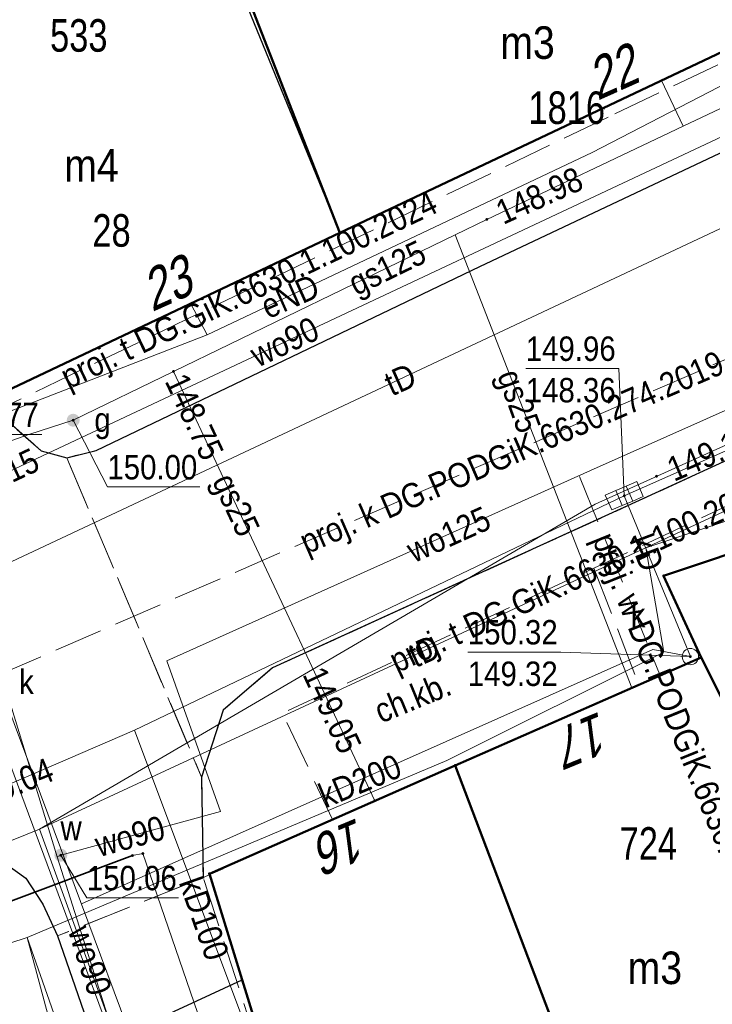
# Model space of a CAD drawing. Header units: metres. Extents: x 5552311 to 5555313, y 5709371 to 5712599.
# Tile 29 of 71: x 5554557 to 5554578, y 5710554 to 5710584. Entities that reach past the tile are written whole.
import ezdxf
from ezdxf.enums import TextEntityAlignment as Align

# ---------------------------------------------------------------- set-up
doc = ezdxf.new("R2010")
doc.units = ezdxf.units.M
doc.header["$MEASUREMENT"] = 0
doc.linetypes.add('1.0_0.5', pattern=[1.5, 1, -0.5])
doc.linetypes.add('1.5_0.5', pattern=[2, 1.5, -0.5])
doc.layers.get('0').update_dxf_attribs({"color": 2, "linetype": 'CONTINUOUS', "lineweight": 5})
for name, color, linetype in [('203-punkt graniczny', 7, 'CONTINUOUS'), ('211-numer działki ewidencyjnej', 7, 'CONTINUOUS'), ('218-kontur użytku gruntowego', 60, 'CONTINUOUS'), ('219-działka ewidencyjna', 7, 'CONTINUOUS'), ('238-Punkt adresowy budynku', 7, 'CONTINUOUS'), ('312-budynek ewidencyjny', 7, 'CONTINUOUS'), ('312-oznaczenie budynku ewidencyjnego', 7, 'CONTINUOUS'), ('312-oznaczenie budynku ewidencyjnego-Atr117', 7, 'CONTINUOUS'), ('chodnik', 7, 'CONTINUOUS'), ('chodnik-Atr17', 7, 'CONTINUOUS'), ('jezdnia', 7, 'CONTINUOUS'), ('kratka ściekowa', 7, 'CONTINUOUS'), ('krawężnik', 7, 'CONTINUOUS'), ('obudowa ochronna przewodu', 7, 'CONTINUOUS'), ('przewód elektroenergetyczny podziemny', 7, 'CONTINUOUS'), ('przewód elektroenergetyczny podziemny-Atr1', 7, 'CONTINUOUS'), ('przewód gazowy', 7, 'CONTINUOUS'), ('przewód gazowy-Atr1', 7, 'CONTINUOUS'), ('przewód kanalizacyjny', 7, 'CONTINUOUS'), ('przewód kanalizacyjny - ob. projektowany', 7, 'CONTINUOUS'), ('przewód kanalizacyjny - ob. projektowany-Atr1', 7, 'CONTINUOUS'), ('przewód kanalizacyjny-Atr1', 7, 'CONTINUOUS'), ('przewód telekomunikacyjny podziemny', 7, 'CONTINUOUS'), ('przewód telekomunikacyjny podziemny - ob. projektowany', 7, 'CONTINUOUS'), ('przewód telekomunikacyjny podziemny - ob. projektowany-Atr1', 7, 'CONTINUOUS'), ('przewód telekomunikacyjny podziemny-Atr1', 7, 'CONTINUOUS'), ('przewód wodociągowy', 7, 'CONTINUOUS'), ('przewód wodociągowy - ob. projektowany', 7, 'CONTINUOUS'), ('przewód wodociągowy - ob. projektowany-Atr1', 7, 'CONTINUOUS'), ('przewód wodociągowy-Atr1', 7, 'CONTINUOUS'), ('rzedna', 7, 'CONTINUOUS'), ('rzedna-Atr2', 7, 'CONTINUOUS'), ('rzedna-Atr3', 7, 'CONTINUOUS'), ('studnia kanalizacyjna - ob. projektowany-Atr17', 7, 'CONTINUOUS'), ('właz do komory lub kanału - okrągły', 7, 'CONTINUOUS'), ('właz do komory lub kanału - okrągły-Atr17', 7, 'CONTINUOUS'), ('zasuwa lub zawór', 7, 'CONTINUOUS'), ('zasuwa lub zawór-Atr17', 7, 'CONTINUOUS')]:
    doc.layers.add(name, color=color, linetype=linetype)
doc.styles.get("Standard").update_dxf_attribs({"font": 'Working1250', "width": 0.75})

# ---------------------------------------------------------------- blocks, each defined once
blk = doc.blocks.new('203')
at = {"linetype": 'Continuous', "lineweight": 0}
h = blk.add_hatch(color=94, dxfattribs=at)
edge = h.paths.add_edge_path()
edge.add_arc((0, 0), 0.045, 0, 360)
blk = doc.blocks.new('PW01')
at = {"linetype": 'Continuous', "lineweight": 13}
h = blk.add_hatch(color=0, dxfattribs=at)
edge = h.paths.add_edge_path()
edge.add_arc((0, 0), 0.045, 0, 360)
blk = doc.blocks.new('US22')
at = {"color": 0, "linetype": 'Continuous', "lineweight": 13}
blk.add_circle((0, 0), 0.25, dxfattribs=at)
blk = doc.blocks.new('US05')
at = {"color": 0, "linetype": 'Continuous', "lineweight": 13}
for p, q in [((-0.525, -0.25), (-0.525, 0.25)), ((-0.525, 0.25), (-0.175, 0.25)), ((-0.175, -0.25), (-0.175, 0.25)), ((-0.175, 0.25), (0.175, 0.25)), ((0.175, -0.25), (0.175, 0.25)), ((0.175, 0.25), (0.525, 0.25)), ((0.525, -0.25), (0.525, 0.25)), ((-0.525, -0.25), (-0.175, -0.25)), ((-0.175, -0.25), (0.175, -0.25)), ((0.175, -0.25), (0.525, -0.25))]:
    blk.add_line(p, q, dxfattribs=at)
blk = doc.blocks.new('US25')
at = {"linetype": 'Continuous', "lineweight": 0}
h = blk.add_hatch(color=0, dxfattribs=at)
edge = h.paths.add_edge_path()
edge.add_arc((0, 0), 0.2, 0, 360)

msp = doc.modelspace()

# ---------------------------------------------------------------- linework, layer by layer
at = {"layer": '218-kontur użytku gruntowego', "linetype": 'Continuous', "lineweight": 9, "flags": 128}
for points in [[(5554566.39, 5710577.24), (5554561.84, 5710588.36)], [(5554561.84, 5710588.36), (5554566.39, 5710577.24)], [(5554566.39, 5710577.24), (5554582.58, 5710584.92)], [(5554582.58, 5710584.92), (5554566.39, 5710577.24)], [(5554555.92, 5710572.27), (5554566.39, 5710577.24)], [(5554566.39, 5710577.24), (5554555.92, 5710572.27)], [(5554590.07, 5710571.3), (5554576.33, 5710566.7)], [(5554576.33, 5710566.7), (5554590.07, 5710571.3)], [(5554576.33, 5710566.7), (5554577.48, 5710564.19)], [(5554577.48, 5710564.19), (5554576.33, 5710566.7)], [(5554577.48, 5710564.19), (5554569.93, 5710560.88)], [(5554569.93, 5710560.88), (5554577.48, 5710564.19)], [(5554569.93, 5710560.88), (5554562.38, 5710557.55)], [(5554562.38, 5710557.55), (5554569.93, 5710560.88)], [(5554562.38, 5710557.55), (5554563.38, 5710554.28)], [(5554563.38, 5710554.28), (5554562.38, 5710557.55)], [(5554563.38, 5710554.28), (5554566.7, 5710543.53)], [(5554566.7, 5710543.53), (5554563.38, 5710554.28)]]:
    msp.add_lwpolyline(points, dxfattribs=at)
at = {"layer": '219-działka ewidencyjna', "color": 94, "linetype": 'Continuous', "lineweight": 30, "flags": 128}
for points in [[(5554561.84, 5710588.36), (5554566.39, 5710577.24)], [(5554582.58, 5710584.92), (5554566.39, 5710577.24)], [(5554566.39, 5710577.24), (5554555.92, 5710572.27)], [(5554590.07, 5710571.3), (5554576.33, 5710566.7)], [(5554576.33, 5710566.7), (5554577.48, 5710564.19)], [(5554577.48, 5710564.19), (5554569.93, 5710560.88)], [(5554577.48, 5710564.19), (5554581.29, 5710556.61)], [(5554569.93, 5710560.88), (5554562.38, 5710557.55)], [(5554569.93, 5710560.88), (5554575.14, 5710547.14)], [(5554562.38, 5710557.55), (5554563.38, 5710554.28)], [(5554563.38, 5710554.28), (5554556.72, 5710551.2)], [(5554563.38, 5710554.28), (5554566.7, 5710543.53)]]:
    msp.add_lwpolyline(points, dxfattribs=at)
at = {"layer": '312-budynek ewidencyjny', "color": 8, "linetype": 'Continuous', "lineweight": 50, "flags": 128}
for points in [[(5554582.58, 5710584.92), (5554566.39, 5710577.24)], [(5554563.64, 5710584.26), (5554566.39, 5710577.24)], [(5554566.39, 5710577.24), (5554563.64, 5710584.26)], [(5554566.39, 5710577.24), (5554555.92, 5710572.27)], [(5554576.33, 5710566.7), (5554590.07, 5710571.3)], [(5554577.48, 5710564.19), (5554576.33, 5710566.7)], [(5554569.93, 5710560.88), (5554577.48, 5710564.19)], [(5554581.29, 5710556.61), (5554577.48, 5710564.19)], [(5554577.48, 5710564.19), (5554581.29, 5710556.61)], [(5554562.38, 5710557.55), (5554569.93, 5710560.88)], [(5554569.93, 5710560.88), (5554575.14, 5710547.14)], [(5554575.14, 5710547.14), (5554569.93, 5710560.88)], [(5554566.7, 5710543.53), (5554562.38, 5710557.55)]]:
    msp.add_lwpolyline(points, dxfattribs=at)
at = {"layer": 'chodnik', "color": 8, "linetype": '1.0_0.5', "lineweight": 18, "flags": 128}
for points in [[(5554530.05, 5710619.41), (5554536.9, 5710612.33), (5554538.94, 5710609.72), (5554540.25, 5710607.98), (5554541.46, 5710605.96), (5554548.74, 5710591.8), (5554550.96, 5710587.28), (5554551.74, 5710585.5), (5554552.4, 5710583.46), (5554554.54, 5710574.58), (5554555.2, 5710572.88), (5554555.73, 5710572.18), (5554556.14, 5710571.5), (5554557.22, 5710570.54), (5554558, 5710570.33), (5554558.91, 5710570.55), (5554570.69, 5710576.2), (5554582.84, 5710581.95), (5554584.47, 5710583.62), (5554584.05, 5710586.01), (5554575.05, 5710600.93), (5554573.43, 5710600.07), (5554576.91, 5710594.2), (5554577.31, 5710593.54), (5554578.9, 5710590.94), (5554582.58, 5710584.92), (5554566.39, 5710577.24), (5554555.92, 5710572.27), (5554553.04, 5710584.99), (5554549.6, 5710591.99), (5554546.51, 5710597.98), (5554542.07, 5710607.06), (5554540.4, 5710609.06), (5554537.53, 5710612.99), (5554535.31, 5710615.35), (5554530.03, 5710620.64)], [(5554701.94, 5710544.3), (5554700.74, 5710545.72), (5554686.94, 5710550.95), (5554676.86, 5710554.79), (5554657.36, 5710562.45), (5554644.05, 5710567.69), (5554634.22, 5710571.59), (5554626.43, 5710574.52), (5554620.44, 5710576.15), (5554615.82, 5710578.07), (5554614.07, 5710578.62), (5554612.84, 5710578.98), (5554609.83, 5710579.69), (5554607.1, 5710579.88), (5554604.29, 5710579.54), (5554600.63, 5710578.77), (5554596.7, 5710577.62), (5554593.44, 5710576.59), (5554589.82, 5710575.3), (5554586.34, 5710573.89), (5554582.72, 5710572.29), (5554575.58, 5710569.01), (5554564.32, 5710563.87), (5554562.8, 5710562.57), (5554562.14, 5710560.52), (5554562.19, 5710557.43), (5554569.93, 5710560.88), (5554577.48, 5710564.19), (5554576.33, 5710566.7), (5554590.07, 5710571.3), (5554610.13, 5710577.71), (5554621.39, 5710573.98), (5554633.71, 5710570.24), (5554643.52, 5710566.58), (5554644.29, 5710566.22), (5554644.46, 5710566.66), (5554645.25, 5710566.29), (5554645.11, 5710565.84), (5554645.84, 5710565.51), (5554645.96, 5710565.94), (5554646.76, 5710565.6), (5554646.6, 5710565.15), (5554648.61, 5710564.22), (5554648.79, 5710564.71), (5554649.54, 5710564.32), (5554649.37, 5710563.87), (5554650.83, 5710563.19), (5554650.97, 5710563.67), (5554651.74, 5710563.33), (5554651.6, 5710562.84), (5554652.55, 5710562.39), (5554652.72, 5710562.88), (5554653.52, 5710562.52), (5554653.37, 5710562.02), (5554654.28, 5710561.6), (5554654.43, 5710562.07), (5554655.19, 5710561.74), (5554655.01, 5710561.26), (5554657.89, 5710559.92), (5554658.33, 5710559.41), (5554673.9, 5710553.35), (5554680.52, 5710550.71), (5554691.66, 5710546.4), (5554700.19, 5710543.25), (5554700.94, 5710541.59), (5554701.56, 5710541.41), (5554701.89, 5710542.53)], [(5554443.41, 5710483.75), (5554443.48, 5710483.32), (5554444.89, 5710481.41), (5554456.15, 5710489.37), (5554463.92, 5710495.09), (5554471.81, 5710500.87), (5554478.92, 5710505.94), (5554487.22, 5710511.83), (5554494.74, 5710517.27), (5554502.24, 5710522.68), (5554509.44, 5710527.98), (5554517.53, 5710533.78), (5554523.91, 5710538.26), (5554526.95, 5710540.3), (5554530.39, 5710542.48), (5554529.99, 5710543.17), (5554531.67, 5710544.37), (5554540.15, 5710548.3), (5554542.17, 5710544.15), (5554543.16, 5710544.62), (5554541.6, 5710547.89), (5554545.78, 5710549.93), (5554545.46, 5710550.59), (5554552.12, 5710553.48), (5554553.39, 5710550.56), (5554546.96, 5710547.54), (5554547.39, 5710546.68), (5554550.44, 5710548.15), (5554556.72, 5710551.2), (5554557.91, 5710550.65), (5554560.57, 5710542.33), (5554562.25, 5710537.06), (5554562.95, 5710534.86), (5554564.19, 5710535.17), (5554563.68, 5710537.46), (5554563.06, 5710540.12), (5554562.14, 5710542.87), (5554557.72, 5710555.64), (5554557.27, 5710556.62), (5554556.75, 5710557.41), (5554555.64, 5710558.2), (5554554.78, 5710558.61), (5554553.78, 5710558.9), (5554553.05, 5710558.68), (5554534.16, 5710549.88), (5554521.64, 5710540.81), (5554505.22, 5710528.95), (5554488.48, 5710516.77), (5554467.28, 5710501.44), (5554443.47, 5710484.11)]]:
    msp.add_lwpolyline(points, close=True, dxfattribs=at)
at = {"layer": 'jezdnia', "color": 8, "linetype": '1.5_0.5', "lineweight": 18, "flags": 128}
for points in [[(5554558, 5710570.33), (5554562.14, 5710560.52), (5554562.8, 5710562.57), (5554564.32, 5710563.87), (5554575.58, 5710569.01), (5554582.72, 5710572.29), (5554586.34, 5710573.89), (5554589.82, 5710575.3), (5554593.44, 5710576.59), (5554596.7, 5710577.62), (5554600.63, 5710578.77), (5554604.29, 5710579.54), (5554607.1, 5710579.88), (5554609.83, 5710579.69), (5554612.84, 5710578.98), (5554614.07, 5710578.62), (5554615.82, 5710578.07), (5554620.44, 5710576.15), (5554626.43, 5710574.52), (5554634.22, 5710571.59), (5554644.05, 5710567.69), (5554657.36, 5710562.45), (5554676.86, 5710554.79), (5554686.94, 5710550.95), (5554700.74, 5710545.72), (5554701.94, 5710544.3), (5554701.89, 5710542.53), (5554701.56, 5710541.41), (5554707.44, 5710538.78), (5554708.55, 5710539.84), (5554708.99, 5710540.24), (5554709.69, 5710540.89), (5554710.98, 5710541.56), (5554712.5, 5710541.41), (5554720.5, 5710538.63), (5554736.78, 5710533.06), (5554749.57, 5710528.78), (5554763.55, 5710524.1), (5554766.07, 5710523.24), (5554782.69, 5710517.85), (5554796.57, 5710513.51), (5554803.14, 5710511.53), (5554825.07, 5710504.76), (5554823.27, 5710511.18), (5554815.61, 5710513.72), (5554799.99, 5710518.83), (5554799.5, 5710519.11), (5554799.2, 5710519.56), (5554798.33, 5710521.27), (5554797.28, 5710521.23), (5554795.45, 5710521.76), (5554793.69, 5710523.21), (5554792.64, 5710522.93), (5554791.5, 5710521.88), (5554790.13, 5710521.95), (5554787.1, 5710522.84), (5554785.11, 5710523.52), (5554778.56, 5710525.61), (5554774.22, 5710526.97), (5554762.58, 5710530.76), (5554751.26, 5710534.52), (5554742.89, 5710537.3), (5554729.82, 5710541.69), (5554714.25, 5710546.74), (5554710.37, 5710548.38), (5554698.78, 5710552.52), (5554689.57, 5710555.85), (5554675.18, 5710561.06), (5554672.78, 5710561.9), (5554663.58, 5710565.38), (5554657.23, 5710567.94), (5554654.48, 5710569.13), (5554649.98, 5710571.75), (5554646.71, 5710574.28), (5554643.71, 5710577.08), (5554641.01, 5710580.08), (5554638.74, 5710583.42), (5554633.75, 5710592.48), (5554633.91, 5710593.77), (5554634.91, 5710595.04), (5554633.01, 5710599.07), (5554631.32, 5710598.71), (5554629.63, 5710599.6), (5554625.95, 5710606.2), (5554625.71, 5710607.17), (5554626.02, 5710607.96), (5554642.85, 5710629.44), (5554638.66, 5710629.24), (5554632.54, 5710621.1), (5554625.82, 5710612.21), (5554623.73, 5710611.37), (5554622.02, 5710612.5), (5554609.82, 5710629.69), (5554603.83, 5710627.01), (5554609.56, 5710618.13), (5554617.52, 5710605.64), (5554618.27, 5710604.43), (5554618.94, 5710603.08), (5554618.99, 5710602.3), (5554618.71, 5710601.51), (5554617.21, 5710600.11), (5554615.15, 5710598.69), (5554603.4, 5710592.52), (5554592.29, 5710586.8), (5554591.52, 5710586.8), (5554590.85, 5710587.1), (5554590.26, 5710587.53), (5554589.28, 5710588.68), (5554580.73, 5710602.65), (5554575.05, 5710600.93), (5554584.05, 5710586.01), (5554584.47, 5710583.62), (5554582.84, 5710581.95), (5554570.69, 5710576.2), (5554558.91, 5710570.55)], [(5554412.43, 5710514.29), (5554408.24, 5710510.92), (5554418.66, 5710508.44), (5554419.59, 5710509.15), (5554420.38, 5710509.5), (5554421.46, 5710509.6), (5554422.36, 5710509.47), (5554423.16, 5710509.24), (5554423.89, 5710508.85), (5554424.46, 5710508.45), (5554428.69, 5710502.64), (5554439.05, 5710488.34), (5554439.27, 5710487.75), (5554439.32, 5710487.1), (5554439.14, 5710486.55), (5554438.1, 5710485.76), (5554437.65, 5710485.71), (5554436.85, 5710485.85), (5554441.68, 5710479.01), (5554444.19, 5710480.86), (5554442.45, 5710483.36), (5554443.47, 5710484.11), (5554467.28, 5710501.44), (5554488.48, 5710516.77), (5554505.22, 5710528.95), (5554521.64, 5710540.81), (5554534.16, 5710549.88), (5554542.28, 5710555.84), (5554542.73, 5710556.08), (5554548.69, 5710558.31), (5554550.14, 5710558.79), (5554550.8, 5710559.03), (5554551.51, 5710559.12), (5554552.37, 5710559.08), (5554553.78, 5710558.9), (5554554.78, 5710558.61), (5554555.64, 5710558.2), (5554556.75, 5710557.41), (5554557.27, 5710556.62), (5554557.72, 5710555.64), (5554562.19, 5710557.43), (5554562.14, 5710560.52), (5554558, 5710570.33), (5554557.22, 5710570.54), (5554556.66, 5710571.02), (5554556.14, 5710571.5), (5554555.73, 5710572.18), (5554551.34, 5710570.77), (5554551.5, 5710569.95), (5554551.48, 5710569.22), (5554551.26, 5710568.27), (5554550.9, 5710567.4), (5554550.49, 5710566.63), (5554550, 5710565.93), (5554549.32, 5710565.24), (5554547.89, 5710564.5), (5554545.11, 5710563.32), (5554541.28, 5710561.94), (5554534.34, 5710559.41), (5554531.12, 5710560.98), (5554521.77, 5710557.63), (5554514.14, 5710555.67), (5554512.15, 5710552.94), (5554509.31, 5710551.99), (5554508.96, 5710551.99), (5554508.15, 5710552.25), (5554507.64, 5710552.54), (5554506.95, 5710553.08), (5554506.33, 5710553.74), (5554505.62, 5710554.6), (5554504.27, 5710557.08), (5554503.76, 5710559.81), (5554500.07, 5710560.85), (5554495.64, 5710558.86), (5554496.41, 5710557.66), (5554496.92, 5710556.29), (5554497.23, 5710555.1), (5554497.4, 5710553.9), (5554497.47, 5710552.1), (5554497.29, 5710550.89), (5554497.03, 5710549.78), (5554496.59, 5710548.91), (5554496.04, 5710547.96), (5554495.73, 5710547.56), (5554494.8, 5710547.25), (5554491.67, 5710548.63), (5554486.93, 5710547.1), (5554485.39, 5710546.56), (5554480.26, 5710544.86), (5554478.27, 5710541.32), (5554476.06, 5710540.6), (5554472.16, 5710539.33), (5554470.22, 5710538.71), (5554468.48, 5710538.32), (5554467.02, 5710538.21), (5554465.68, 5710538.2), (5554464.68, 5710538.33), (5554463.62, 5710538.55), (5554462.32, 5710538.98), (5554460.78, 5710539.89), (5554459.64, 5710540.79), (5554459.04, 5710541.45), (5554456.35, 5710545.55), (5554450.55, 5710542.97), (5554450.88, 5710541.78), (5554451.08, 5710540.23), (5554451.01, 5710538.73), (5554450.66, 5710537.42), (5554450.07, 5710535.93), (5554449.39, 5710534.73), (5554448.6, 5710533.68), (5554447.4, 5710532.83), (5554442.88, 5710530.78), (5554440.1, 5710529.43), (5554437.5, 5710528.21), (5554433.01, 5710525.89), (5554428.59, 5710523.58), (5554424.16, 5710521.11), (5554422.19, 5710520.04), (5554421.57, 5710519.67), (5554417.2, 5710517.18), (5554414.65, 5710515.66)], [(5554563.06, 5710540.12), (5554563.68, 5710537.46), (5554564.19, 5710535.17), (5554568.76, 5710534.51), (5554566.7, 5710543.53), (5554562.19, 5710557.43), (5554557.72, 5710555.64), (5554562.14, 5710542.87)]]:
    msp.add_lwpolyline(points, close=True, dxfattribs=at)
at = {"layer": 'krawężnik', "color": 8, "linetype": 'Continuous', "lineweight": 25, "flags": 128}
for points in [[(5554530.05, 5710619.41), (5554536.9, 5710612.33), (5554538.94, 5710609.72), (5554540.25, 5710607.98), (5554541.46, 5710605.96), (5554548.74, 5710591.8), (5554550.96, 5710587.28), (5554551.74, 5710585.5), (5554552.4, 5710583.46), (5554554.54, 5710574.58), (5554555.2, 5710572.88), (5554555.73, 5710572.18), (5554556.14, 5710571.5), (5554557.22, 5710570.54), (5554558, 5710570.33), (5554558.91, 5710570.55), (5554570.69, 5710576.2), (5554582.84, 5710581.95), (5554584.47, 5710583.62), (5554584.05, 5710586.01), (5554575.05, 5710600.93)], [(5554620.44, 5710576.15), (5554615.82, 5710578.07), (5554614.07, 5710578.62), (5554612.84, 5710578.98), (5554609.83, 5710579.69), (5554607.1, 5710579.88), (5554604.29, 5710579.54), (5554600.63, 5710578.77), (5554596.7, 5710577.62), (5554593.44, 5710576.59), (5554589.82, 5710575.3), (5554586.34, 5710573.89), (5554582.72, 5710572.29), (5554575.58, 5710569.01), (5554564.32, 5710563.87), (5554562.8, 5710562.57), (5554562.14, 5710560.52), (5554562.19, 5710557.43)], [(5554444.89, 5710481.41), (5554444.19, 5710480.86), (5554442.45, 5710483.36), (5554443.47, 5710484.11), (5554467.28, 5710501.44), (5554488.48, 5710516.77), (5554505.22, 5710528.95), (5554521.64, 5710540.81), (5554534.16, 5710549.88), (5554542.28, 5710555.84), (5554542.73, 5710556.08), (5554548.69, 5710558.31), (5554550.14, 5710558.79), (5554550.8, 5710559.03), (5554551.51, 5710559.12), (5554552.37, 5710559.08), (5554553.78, 5710558.9), (5554554.78, 5710558.61), (5554555.64, 5710558.2), (5554556.75, 5710557.41), (5554557.27, 5710556.62), (5554557.72, 5710555.64)], [(5554557.72, 5710555.64), (5554562.14, 5710542.87), (5554563.06, 5710540.12), (5554563.68, 5710537.46), (5554564.19, 5710535.17)]]:
    msp.add_lwpolyline(points, dxfattribs=at)
at = {"layer": 'obudowa ochronna przewodu', "color": 8, "linetype": 'Continuous', "lineweight": 35, "flags": 128}
msp.add_lwpolyline([(5554560.02, 5710558.11), (5554556.04, 5710556.62)], dxfattribs=at)
at = {"layer": 'przewód elektroenergetyczny podziemny', "color": 1, "linetype": 'Continuous', "lineweight": 18, "flags": 128}
for points in [[(5554574.14, 5710579.7), (5554583.67, 5710584.65), (5554549.09, 5710641.49), (5554545.38, 5710647.18), (5554531.24, 5710670.99)], [(5554562.31, 5710574.1), (5554574.14, 5710579.7)], [(5554556.79, 5710555.59), (5554569.67, 5710561.03), (5554576.34, 5710564.36), (5554575.78, 5710567.56), (5554581.33, 5710569.41), (5554592.35, 5710573.8), (5554592.67, 5710573.45), (5554598.77, 5710574.83), (5554605.31, 5710576.88), (5554609.3, 5710578.59), (5554621.07, 5710574.92), (5554632.35, 5710571.33), (5554633.76, 5710571.39), (5554648.72, 5710565.28)], [(5554562.31, 5710574.1), (5554561.81, 5710575.06)], [(5554488.21, 5710551.73), (5554495.52, 5710554.25), (5554496.52, 5710555.91), (5554506.2, 5710558.1), (5554534.18, 5710563.19), (5554562.31, 5710574.1)], [(5554476.36, 5710510.1), (5554488.7, 5710518.56), (5554500.52, 5710526.04), (5554511.62, 5710533.18), (5554523.19, 5710540.66), (5554531.31, 5710546.63), (5554551.11, 5710554.05), (5554552.37, 5710554.08), (5554554.59, 5710554.87), (5554556.79, 5710555.59)], [(5554556.79, 5710555.59), (5554557.72, 5710552.12), (5554552.87, 5710549.97)], [(5554556.79, 5710555.59), (5554561.7, 5710541.58), (5554563.38, 5710537.34), (5554566.74, 5710514.76), (5554566.21, 5710511.93), (5554563.65, 5710505.7), (5554562.08, 5710503.61), (5554560.73, 5710504.27)]]:
    msp.add_lwpolyline(points, dxfattribs=at)
at = {"layer": 'przewód gazowy', "color": 40, "linetype": 'Continuous', "lineweight": 18, "flags": 128}
for points in [[(5554589.03, 5710586.19), (5554588.85, 5710586.17), (5554576.93, 5710580.51), (5554570.9, 5710577.65), (5554569.93, 5710577.18), (5554561.28, 5710572.98), (5554558.2, 5710571.48), (5554556.84, 5710571.04), (5554551.07, 5710569)], [(5554576.93, 5710580.51), (5554576.26, 5710581.92)], [(5554569.93, 5710577.18), (5554575.35, 5710563.26)], [(5554561.28, 5710572.98), (5554567.46, 5710559.79)], [(5554567.24, 5710511.33), (5554567.72, 5710514.27), (5554568.05, 5710514.33), (5554572, 5710515.11), (5554572.23, 5710515.15), (5554572.34, 5710516.68), (5554570.52, 5710526.46), (5554569.44, 5710533.44), (5554568.78, 5710538.42), (5554568.31, 5710539.31), (5554565.27, 5710543.82), (5554560.34, 5710558.17), (5554560.02, 5710558.11), (5554556.04, 5710556.62), (5554553.58, 5710555.63), (5554553.41, 5710555.56), (5554553.2, 5710556.01), (5554548.38, 5710567.04), (5554548.06, 5710567.83)]]:
    msp.add_lwpolyline(points, dxfattribs=at)
at = {"layer": 'przewód kanalizacyjny', "color": 34, "linetype": 'Continuous', "lineweight": 18, "flags": 128}
for points in [[(5554403.43, 5710635.81), (5554421.1, 5710605.89), (5554436.67, 5710613.08), (5554452.64, 5710620.71), (5554475.58, 5710633.69), (5554493.24, 5710644.62), (5554505.33, 5710636.12), (5554511.32, 5710631.05), (5554532.54, 5710615.46), (5554538.01, 5710606.53), (5554542.3, 5710598.85), (5554545.18, 5710592.28), (5554547.72, 5710585.05), (5554551.08, 5710576.4), (5554560.88, 5710550.1), (5554563.42, 5710544.78), (5554570, 5710519.72), (5554571.02, 5710502.86)], [(5554558.8, 5710544.67), (5554558.09, 5710545.69), (5554554.41, 5710559.51), (5554560.08, 5710561.96), (5554575.12, 5710569.16), (5554589.68, 5710575.61), (5554614.47, 5710584.71)], [(5554577.15, 5710564.22), (5554575.12, 5710569.16)], [(5554577.15, 5710564.22), (5554576, 5710564.44), (5554558.45, 5710556.63)], [(5554564.15, 5710551.12), (5554560.08, 5710561.96)]]:
    msp.add_lwpolyline(points, dxfattribs=at)
at = {"layer": 'przewód kanalizacyjny - ob. projektowany', "color": 34, "linetype": '1.5_0.5', "lineweight": 18, "flags": 128}
msp.add_lwpolyline([(5554555.83, 5710563.62), (5554594.91, 5710580.59), (5554602.59, 5710559.95)], dxfattribs=at)
at = {"layer": 'przewód telekomunikacyjny podziemny', "color": 30, "linetype": 'Continuous', "lineweight": 18, "flags": 128}
for points in [[(5554374.01, 5710454.75), (5554369.95, 5710464.56), (5554368.86, 5710465.36), (5554380.31, 5710483.95), (5554389.55, 5710494.24), (5554395.67, 5710499.5), (5554427.9, 5710522.38), (5554455.78, 5710532.81), (5554483.92, 5710541.5), (5554524.38, 5710553.96), (5554539.21, 5710559.79), (5554555.97, 5710566.98), (5554585.2, 5710580.72), (5554598.19, 5710584.52), (5554607.28, 5710586.33), (5554615.01, 5710584.66), (5554643.84, 5710573.06)], [(5554557.16, 5710558.92), (5554574.23, 5710568.9), (5554594.38, 5710578.01), (5554614.47, 5710584.71)], [(5554605.5, 5710578.77), (5554599.17, 5710577.18), (5554581.58, 5710570.25), (5554557.16, 5710558.92)], [(5554538.34, 5710551.3), (5554557.16, 5710558.92)], [(5554566.22, 5710515.48), (5554568.6, 5710516.47), (5554565.03, 5710537.31), (5554557.16, 5710558.92)]]:
    msp.add_lwpolyline(points, dxfattribs=at)
at = {"layer": 'przewód telekomunikacyjny podziemny - ob. projektowany', "color": 30, "linetype": '1.5_0.5', "lineweight": 18, "flags": 128}
for points in [[(5554590.87, 5710587.86), (5554583.1, 5710584.85), (5554574.63, 5710580.79), (5554574.49, 5710581.08)], [(5554574.63, 5710580.79), (5554556.04, 5710571.87), (5554555.63, 5710572.45), (5554554.06, 5710578.54), (5554554.48, 5710578.63)], [(5554582.47, 5710570.81), (5554574.19, 5710566.94), (5554564.63, 5710562.48), (5554566.16, 5710559.22)], [(5554574.19, 5710566.94), (5554575.54, 5710563.43)]]:
    msp.add_lwpolyline(points, dxfattribs=at)
at = {"layer": 'przewód wodociągowy', "color": 5, "linetype": 'Continuous', "lineweight": 18, "flags": 128}
for points in [[(5554585.77, 5710583.79), (5554554.35, 5710569.03)], [(5554562.72, 5710559.46), (5554561.07, 5710564.09), (5554574.08, 5710569.94), (5554584.68, 5710574.66), (5554589.83, 5710576.9), (5554595.31, 5710579.04), (5554607.68, 5710583.48), (5554621.57, 5710578.05)], [(5554553.2, 5710569.14), (5554560.24, 5710550.2), (5554562.17, 5710545.57), (5554563.5, 5710542.15), (5554569.08, 5710519.49), (5554570.3, 5710502.31), (5554570.67, 5710501.99)], [(5554554.35, 5710569.03), (5554554.42, 5710568.79), (5554557.71, 5710558.07)], [(5554562.72, 5710559.46), (5554557.82, 5710558.12), (5554557.71, 5710558.07)], [(5554557.71, 5710558.07), (5554559.66, 5710551.91)]]:
    msp.add_lwpolyline(points, dxfattribs=at)
at = {"layer": 'przewód wodociągowy - ob. projektowany', "color": 5, "linetype": '1.5_0.5', "lineweight": 18, "flags": 128}
msp.add_lwpolyline([(5554573.75, 5710569.75), (5554576.22, 5710563.64)], dxfattribs=at)
at = {"layer": 'rzedna-Atr2', "color": 8, "lineweight": 5, "flags": 128}
for points in [[(5554575.12, 5710569.16), (5554574.95, 5710573.07), (5554572.096, 5710573.07)], [(5554558.2, 5710571.48), (5554559.25, 5710569.43), (5554562.088, 5710569.43)], [(5554554.26, 5710569.27), (5554554.38, 5710571.04), (5554557.239, 5710571.04)], [(5554577.15, 5710564.22), (5554573.17, 5710564.36), (5554570.316, 5710564.36)], [(5554557.82, 5710558.12), (5554558.62, 5710556.81), (5554561.431, 5710556.81)]]:
    msp.add_lwpolyline(points, dxfattribs=at)

# ---------------------------------------------------------------- block references
at = {"layer": '203-punkt graniczny', "color": 8, "linetype": 'Continuous', "lineweight": 18}
for p in [(5554566.39, 5710577.24), (5554576.33, 5710566.7), (5554577.48, 5710564.19), (5554569.93, 5710560.88), (5554562.38, 5710557.55), (5554563.38, 5710554.28)]:
    msp.add_blockref('203', p, dxfattribs=at)
at = {"layer": 'kratka ściekowa', "color": 34, "linetype": 'Continuous', "lineweight": 18, "rotation": 23.198}
msp.add_blockref('US05', (5554575.12, 5710569.16), dxfattribs=at)
at = {"layer": 'rzedna', "color": 40, "linetype": 'Continuous', "lineweight": 18}
for p in [(5554570.9, 5710577.65), (5554561.28, 5710572.98), (5554558.2, 5710571.48), (5554567.46, 5710559.79), (5554560.02, 5710558.11), (5554560.34, 5710558.17)]:
    msp.add_blockref('PW01', p, dxfattribs=at)
at = {"layer": 'rzedna', "color": 30, "linetype": 'Continuous', "lineweight": 18}
msp.add_blockref('PW01', (5554576.11, 5710569.76), dxfattribs=at)
at = {"layer": 'rzedna', "color": 34, "linetype": 'Continuous', "lineweight": 18, "rotation": 23.198}
msp.add_blockref('PW01', (5554575.12, 5710569.16), dxfattribs=at)
at = {"layer": 'rzedna', "color": 34, "linetype": 'Continuous', "lineweight": 18}
msp.add_blockref('PW01', (5554577.15, 5710564.22), dxfattribs=at)
at = {"layer": 'rzedna', "color": 5, "linetype": 'Continuous', "lineweight": 18}
msp.add_blockref('PW01', (5554557.82, 5710558.12), dxfattribs=at)
at = {"layer": 'właz do komory lub kanału - okrągły', "color": 8, "linetype": 'Continuous', "lineweight": 18}
msp.add_blockref('US22', (5554577.15, 5710564.22), dxfattribs=at)
at = {"layer": 'zasuwa lub zawór', "color": 40, "linetype": 'Continuous', "lineweight": 18}
msp.add_blockref('US25', (5554558.2, 5710571.48), dxfattribs=at)
at = {"layer": 'zasuwa lub zawór', "color": 5, "linetype": 'Continuous', "lineweight": 18}
msp.add_blockref('US25', (5554557.82, 5710558.12), dxfattribs=at)

# ---------------------------------------------------------------- texts
at = {"layer": '211-numer działki ewidencyjnej', "color": 94, "linetype": 'Continuous', "lineweight": 30, "width": 0.79}
for s, p in [('533', (5554557.49, 5710582.8)), ('724', (5554574.98, 5710557.98))]:
    msp.add_text(s, height=1, dxfattribs=at).set_placement(p)
at = {"layer": '238-Punkt adresowy budynku', "color": 8, "linetype": 'Continuous', "lineweight": 25, "oblique": 15, "width": 0.79}
for s, rotation, p in [('22', 24.076, (5554574.97, 5710581.59)), ('23', 24.087, (5554561.29, 5710575.1)), ('17', 202.329, (5554573.71, 5710562.27)), ('16', 202.495, (5554566.27, 5710559))]:
    msp.add_text(s, height=1.25, rotation=rotation, dxfattribs=at).set_placement(p, align=Align.CENTER)
at = {"layer": '312-oznaczenie budynku ewidencyjnego', "color": 8, "linetype": 'Continuous', "lineweight": 18, "width": 0.79}
for s, p in [('1816', (5554572.18, 5710581.58)), ('28', (5554558.79, 5710577.81))]:
    msp.add_text(s, height=1, dxfattribs=at).set_placement(p, align=Align.TOP_LEFT)
at = {"layer": '312-oznaczenie budynku ewidencyjnego-Atr117', "color": 8, "width": 0.9}
for s, p in [('m3', (5554572.15, 5710583.08)), ('m4', (5554558.76, 5710579.31)), ('m3', (5554576.06, 5710554.66))]:
    msp.add_text(s, height=1, dxfattribs=at).set_placement(p, align=Align.MIDDLE_CENTER)
at = {"layer": 'chodnik-Atr17', "color": 8, "width": 0.9}
msp.add_text('ch.kb.', height=0.75, rotation=22.33, dxfattribs=at).set_placement((5554567.65, 5710562.16))
at = {"layer": 'przewód elektroenergetyczny podziemny-Atr1', "color": 1, "width": 0.9}
msp.add_text('eND', height=0.75, rotation=23.98, dxfattribs=at).set_placement((5554564.03, 5710574.92), align=Align.MIDDLE_LEFT)
at = {"layer": 'przewód gazowy-Atr1', "color": 40, "width": 0.9}
for s, rotation, p in [('gs125', 25.899, (5554566.73, 5710575.63)), ('gs25', 289.944, (5554571.56, 5710572.99)), ('gs25', 295.105, (5554562.79, 5710569.77))]:
    msp.add_text(s, height=0.75, rotation=rotation, dxfattribs=at).set_placement(p, align=Align.MIDDLE_LEFT)
at = {"layer": 'przewód kanalizacyjny - ob. projektowany-Atr1', "color": 34, "width": 0.9}
msp.add_text('proj. k DG.PODGiK.6630.274.2019', height=0.75, rotation=23.472, dxfattribs=at).set_placement((5554565.22, 5710567.7), align=Align.MIDDLE_LEFT)
at = {"layer": 'przewód kanalizacyjny-Atr1', "color": 34, "width": 0.9}
for s, rotation, p in [('kD', 290.945, (5554575.62, 5710567.93)), ('kD200', 22.695, (5554565.8, 5710559.9)), ('kD100', 289.264, (5554561.79, 5710557.41))]:
    msp.add_text(s, height=0.75, rotation=rotation, dxfattribs=at).set_placement(p, align=Align.MIDDLE_LEFT)
at = {"layer": 'przewód telekomunikacyjny podziemny - ob. projektowany-Atr1', "color": 30, "width": 0.9}
for rotation, p in [(25.633, (5554557.89, 5710572.76)), (25.01, (5554567.98, 5710564.04))]:
    msp.add_text('proj. t DG.GiK.6630.1.100.2024', height=0.75, rotation=rotation, dxfattribs=at).set_placement(p, align=Align.MIDDLE_LEFT)
at = {"layer": 'przewód telekomunikacyjny podziemny-Atr1', "color": 30, "width": 0.9}
for rotation, p in [(23.867, (5554567.83, 5710572.55)), (23.584, (5554568.56, 5710564.21))]:
    msp.add_text('tD', height=0.75, rotation=rotation, dxfattribs=at).set_placement(p, align=Align.MIDDLE_LEFT)
at = {"layer": 'przewód wodociągowy - ob. projektowany-Atr1', "color": 5, "width": 0.9}
msp.add_text('proj. w DG.PODGiK.6630.274.2019', height=0.75, rotation=292.011, dxfattribs=at).set_placement((5554574.47, 5710567.97), align=Align.MIDDLE_LEFT)
at = {"layer": 'przewód wodociągowy-Atr1', "color": 5, "width": 0.9}
for s, rotation, p in [('wo90', 25.162, (5554563.71, 5710573.43)), ('wo125', 24.211, (5554568.51, 5710567.43)), ('wo90', 15.295, (5554558.9, 5710558.42)), ('wo90', 287.565, (5554558.39, 5710555.92))]:
    msp.add_text(s, height=0.75, rotation=rotation, dxfattribs=at).set_placement(p, align=Align.MIDDLE_LEFT)
at = {"layer": 'rzedna-Atr2', "color": 40, "lineweight": 5, "width": 0.9}
for s, rotation, p in [('148.98', 24.088, (5554571.25, 5710577.82)), ('148.75', 295.105, (5554561.34, 5710572.84)), ('149.05', 295.105, (5554565.57, 5710563.83))]:
    msp.add_text(s, height=0.75, rotation=rotation, dxfattribs=at).set_placement(p, align=Align.MIDDLE_LEFT)
at = {"layer": 'rzedna-Atr2', "color": 34, "lineweight": 5, "width": 0.9}
for s, p in [('149.96', (5554572.096, 5710573.078)), ('150.32', (5554570.316, 5710564.368))]:
    msp.add_text(s, height=0.75, dxfattribs=at).set_placement(p, align=Align.BOTTOM_LEFT)
at = {"layer": 'rzedna-Atr2', "color": 5, "lineweight": 5, "width": 0.9}
for s, p in [('149.77', (5554554.38, 5710571.048)), ('150.06', (5554558.62, 5710556.817))]:
    msp.add_text(s, height=0.75, dxfattribs=at).set_placement(p, align=Align.BOTTOM_LEFT)
at = {"layer": 'rzedna-Atr2', "color": 30, "lineweight": 5, "width": 0.9}
msp.add_text('149.1', height=0.75, rotation=23.004, dxfattribs=at).set_placement((5554576.5, 5710569.93), align=Align.MIDDLE_LEFT)
at = {"layer": 'rzedna-Atr2', "color": 40, "lineweight": 5, "width": 0.9}
msp.add_text('150.00', height=0.75, dxfattribs=at).set_placement((5554559.25, 5710569.438), align=Align.BOTTOM_LEFT)
at = {"layer": 'rzedna-Atr2', "color": 34, "lineweight": 5, "width": 0.9}
msp.add_text('149.04', height=0.75, rotation=22.042, dxfattribs=at).set_placement((5554554.97, 5710559.75), align=Align.MIDDLE_LEFT)
at = {"layer": 'rzedna-Atr3', "color": 34, "lineweight": 5, "width": 0.9}
for s, p in [('148.36', (5554572.096, 5710571.803)), ('149.32', (5554570.316, 5710563.093))]:
    msp.add_text(s, height=0.75, dxfattribs=at).set_placement(p, align=Align.BOTTOM_LEFT)
at = {"layer": 'rzedna-Atr3', "color": 8, "lineweight": 5, "width": 0.9}
msp.add_text('148.15', height=0.75, rotation=25.162, dxfattribs=at).set_placement((5554554.57, 5710569.14), align=Align.MIDDLE_LEFT)
at = {"layer": 'studnia kanalizacyjna - ob. projektowany-Atr17', "color": 34, "width": 0.9}
msp.add_text('k', height=0.75, dxfattribs=at).set_placement((5554556.54, 5710563.07))
at = {"layer": 'właz do komory lub kanału - okrągły-Atr17', "color": 8, "width": 0.9}
msp.add_text('k', height=0.75, dxfattribs=at).set_placement((5554575.32, 5710565.12))
at = {"layer": 'zasuwa lub zawór-Atr17', "color": 40, "width": 0.9}
msp.add_text('g', height=0.75, dxfattribs=at).set_placement((5554558.85, 5710571.12))
at = {"layer": 'zasuwa lub zawór-Atr17', "color": 5, "width": 0.9}
msp.add_text('w', height=0.75, dxfattribs=at).set_placement((5554557.81, 5710558.58))

doc.saveas('drawing.dxf')
